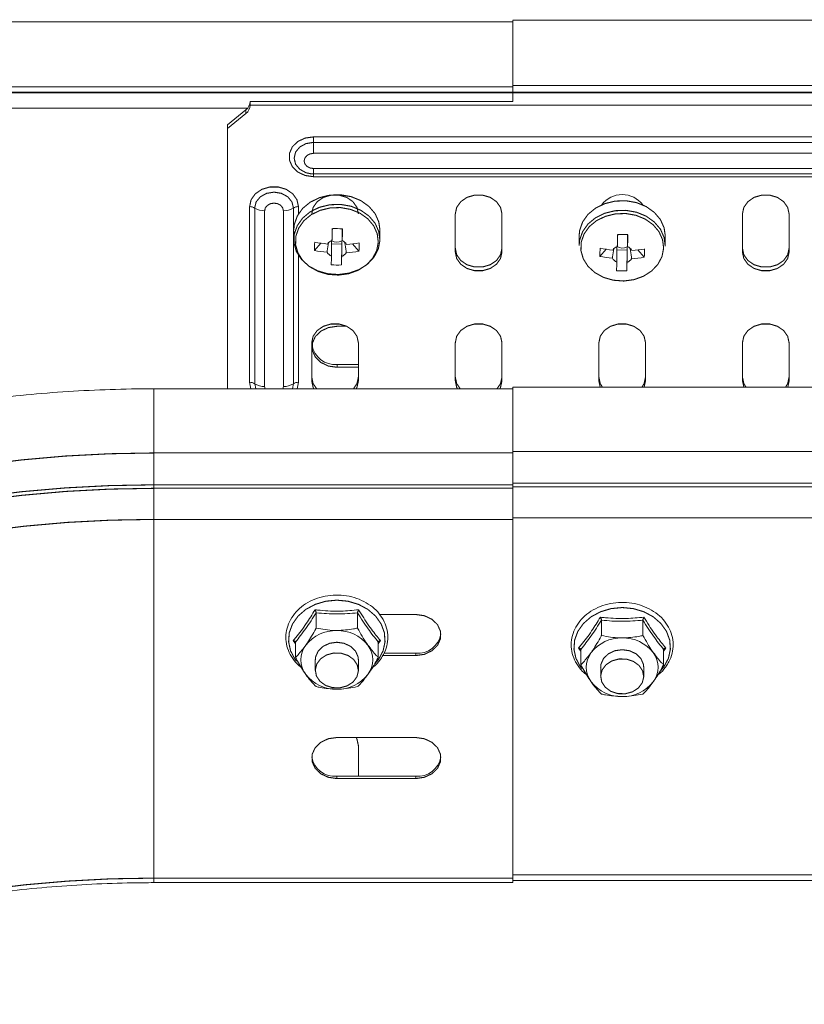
# Model space of a CAD drawing. Header units: millimetres. Extents: x 297 to 1585, y -1468 to 580.
# Tile 8 of 30: x 668 to 777, y -857 to -720. Entities that reach past the tile are written whole.
import ezdxf

# ---------------------------------------------------------------- set-up
doc = ezdxf.new("R2010")
doc.units = ezdxf.units.MM
doc.linetypes.add('K5LT32768', pattern=[0])
doc.linetypes.add('K5LT32769', pattern=[0])

msp = doc.modelspace()

# ---------------------------------------------------------------- linework, layer by layer
at = {"color": 7, "linetype": 'K5LT32768', "lineweight": 15}
for p, q in [((736.38, -720.37), (605.84, -720.37)), ((1004.38, -720.16), (736.38, -720.16)), ((607.85, -729.47), (736.41, -729.47)), ((1004.38, -730.18), (736.38, -730.18)), ((736.38, -730.28), (736.38, -730.18)), ((736.41, -729.26), (1004.38, -729.26)), ((699.8, -731.5), (699.8, -732.02)), ((736.38, -731.5), (699.8, -731.5)), ((1004.38, -730.28), (736.38, -730.28)), ((696.63, -734.76), (699.21, -732.65)), ((699.21, -732.65), (699.21, -733.17)), ((883.46, -732.02), (699.8, -732.02)), ((696.63, -735.28), (699.21, -733.17)), ((696.63, -734.76), (696.63, -735.28)), ((696.63, -735.28), (696.63, -771.55)), ((708.63, -736.43), (874.63, -736.43)), ((708.63, -737.19), (874.63, -737.19)), ((874.63, -738.72), (708.63, -738.72)), ((708.63, -740.84), (874.63, -740.84)), ((708.63, -741.6), (708.35, -741.59)), ((874.63, -741.6), (708.63, -741.6)), ((874.63, -741.98), (708.63, -741.98)), ((699.73, -770.64), (699.73, -746.14)), ((700.43, -770.83), (700.43, -746.33)), ((705.83, -746.33), (705.83, -770.83)), ((701.82, -746.72), (701.82, -771.22)), ((704.43, -771.22), (704.43, -746.72)), ((728.38, -747.16), (728.38, -752.47)), ((734.88, -752.47), (734.88, -747.16)), ((768.38, -747.16), (768.38, -752.47)), ((774.88, -752.47), (774.88, -747.16)), ((712.61, -749.19), (712.62, -750.89)), ((717.88, -750.72), (717.88, -749.38)), ((705.88, -749.54), (705.88, -750.72)), ((745.63, -750.21), (745.63, -751.55)), ((752.36, -750.01), (752.37, -751.72)), ((757.63, -751.55), (757.63, -750.21)), ((708.77, -752.26), (709.65, -751.25)), ((711.14, -750.9), (711.13, -753.05)), ((711.13, -751.35), (712.55, -751.38)), ((712.51, -754.28), (712.55, -751.38)), ((712.55, -753.08), (712.56, -750.93)), ((712.56, -750.93), (712.55, -751.38)), ((714.95, -752.38), (714.07, -751.35)), ((748.52, -753.09), (749.4, -752.08)), ((750.89, -751.73), (750.88, -753.88)), ((750.88, -752.18), (752.3, -752.21)), ((752.3, -753.91), (752.31, -751.75)), ((752.31, -751.75), (752.3, -752.21)), ((754.7, -753.21), (753.82, -752.18)), ((752.26, -755.11), (752.3, -752.21)), ((713.27, -762.83), (711.91, -762.83)), ((708.38, -765.13), (708.38, -770.43)), ((714.88, -770.43), (714.88, -765.13)), ((728.38, -765.13), (728.38, -770.43)), ((734.88, -770.43), (734.88, -765.13)), ((748.38, -765.13), (748.38, -770.43)), ((754.88, -770.43), (754.88, -765.13)), ((768.38, -765.13), (768.38, -770.43)), ((774.88, -770.43), (774.88, -765.13)), ((711.91, -768.15), (711.91, -768.55)), ((714.88, -768.15), (711.91, -768.15)), ((711.91, -768.55), (714.88, -768.55)), ((1004.38, -771.34), (736.38, -771.34)), ((736.38, -771.34), (736.38, -771.55)), ((748.38, -770.43), (748.57, -771.34)), ((754.68, -771.34), (754.88, -770.43)), ((768.38, -770.43), (768.57, -771.34)), ((774.68, -771.34), (774.88, -770.43)), ((736.38, -771.55), (686.38, -771.55)), ((686.38, -780.49), (736.38, -780.49)), ((1004.38, -780.28), (736.38, -780.28)), ((686.38, -785.42), (686.38, -784.93)), ((686.38, -784.93), (736.38, -784.93)), ((1004.38, -784.72), (736.38, -784.72)), ((736.38, -784.72), (736.38, -785.22)), ((686.38, -785.42), (736.38, -785.42)), ((1004.38, -785.22), (736.38, -785.22)), ((686.38, -839.76), (686.38, -789.75)), ((686.38, -789.75), (736.38, -789.75)), ((1004.38, -789.55), (736.38, -789.55)), ((736.38, -789.55), (736.38, -839.31)), ((708.99, -802.78), (708.99, -804.9)), ((714.76, -802.78), (714.76, -804.9)), ((722.88, -803.01), (717.82, -803.01)), ((748.74, -803.81), (748.74, -805.94)), ((754.51, -803.81), (754.51, -805.94)), ((706.1, -807.09), (705.81, -806.64)), ((706.1, -806.86), (706.1, -808.99)), ((717.94, -806.64), (717.65, -807.11)), ((717.65, -806.86), (717.65, -808.99)), ((722.88, -808.41), (718.44, -808.41)), ((722.88, -808.41), (722.88, -808.73)), ((745.85, -808.12), (745.56, -807.68)), ((745.85, -807.89), (745.85, -810.02)), ((757.69, -807.68), (757.4, -808.14)), ((757.4, -807.89), (757.4, -810.02)), ((708.88, -809.33), (708.88, -810.81)), ((714.88, -810.81), (714.88, -809.33)), ((718.28, -808.73), (722.88, -808.73)), ((748.63, -810.37), (748.63, -811.64)), ((754.63, -811.64), (754.63, -810.37)), ((722.88, -820.16), (711.88, -820.16)), ((714.88, -821.3), (714.88, -825.56)), ((711.88, -825.56), (711.88, -825.88)), ((722.88, -825.56), (711.88, -825.56)), ((711.88, -825.88), (722.88, -825.88)), ((722.88, -825.56), (722.88, -825.88)), ((686.38, -839.76), (736.38, -839.76)), ((1004.38, -839.31), (736.38, -839.31)), ((686.38, -840.39), (736.38, -840.39)), ((736.38, -840.07), (1004.38, -840.07))]:
    msp.add_line(p, q, dxfattribs=at)
at = {"color": 8, "linetype": 'K5LT32769', "lineweight": 15, "true_color": 0x808080}
for p, q in [((605.86, -730.19), (736.38, -730.19)), ((605.7, -730.29), (736.38, -730.29)), ((604.7, -732.43), (699.44, -732.43)), ((706.53, -746.14), (706.53, -747.16)), ((706.53, -752.94), (706.53, -770.64)), ((699.91, -771.55), (699.73, -770.64)), ((700.57, -771.55), (700.43, -770.83)), ((701.82, -771.22), (701.89, -771.55)), ((704.36, -771.55), (704.43, -771.22)), ((705.83, -770.83), (705.68, -771.55)), ((706.53, -770.64), (706.34, -771.55))]:
    msp.add_line(p, q, dxfattribs=at)
at = {"color": 7, "linetype": 'K5LT32768', "const_width": 0.15}
for points in [[(736.38, -720.16), (736.38, -720.17), (736.38, -720.44), (736.38, -721.06), (736.38, -721.97), (736.38, -723.11), (736.38, -724.37), (736.38, -725.66), (736.38, -726.88), (736.38, -727.92), (736.38, -728.7), (736.38, -729.08)], [(736.38, -730.18), (736.38, -729.93), (736.38, -729.53), (736.38, -729.47)], [(736.38, -731.5), (736.38, -731.28), (736.38, -731), (736.38, -730.76), (736.38, -730.55), (736.38, -730.39), (736.38, -730.28)], [(736.41, -729.47), (736.41, -729.47), (736.41, -729.27), (736.41, -729.08)], [(708.63, -741.98), (707.46, -741.81), (706.44, -741.33), (705.68, -740.59), (705.28, -739.68), (705.28, -738.72), (705.68, -737.81), (706.44, -737.07), (707.46, -736.59), (708.63, -736.43)], [(708.63, -736.43), (708.63, -736.51), (708.63, -736.6), (708.63, -736.69), (708.63, -736.79), (708.63, -736.89), (708.63, -736.99), (708.63, -737.09), (708.63, -737.19)], [(708.63, -737.19), (708.63, -737.38), (708.63, -737.58), (708.63, -737.78), (708.63, -737.98), (708.63, -738.18), (708.63, -738.37), (708.63, -738.55), (708.63, -738.72)], [(708.63, -738.72), (708.13, -738.8), (707.71, -739.03), (707.42, -739.37), (707.32, -739.78), (707.42, -740.19), (707.71, -740.53), (708.13, -740.76), (708.63, -740.84)], [(708.63, -741.6), (708.63, -741.58), (708.63, -741.53), (708.63, -741.46), (708.63, -741.37), (708.63, -741.27), (708.63, -741.14), (708.63, -741), (708.63, -740.84)], [(708.63, -741.6), (708.63, -741.61), (708.63, -741.63), (708.63, -741.67), (708.63, -741.71), (708.63, -741.77), (708.63, -741.83), (708.63, -741.9), (708.63, -741.98)], [(699.73, -746.14), (699.93, -745.19), (700.52, -744.36), (701.43, -743.74), (702.54, -743.41), (703.72, -743.41), (704.83, -743.74), (705.73, -744.36), (706.32, -745.19), (706.53, -746.14)], [(700.43, -746.33), (700.63, -745.49), (701.22, -744.78), (702.09, -744.3), (703.13, -744.13), (704.16, -744.3), (705.04, -744.78), (705.62, -745.49), (705.83, -746.33)], [(717.88, -749.38), (717.72, -748.28), (717.21, -747.13), (716.35, -746.12), (715.22, -745.31), (713.87, -744.76), (712.4, -744.5), (710.9, -744.55), (709.46, -744.9), (708.17, -745.53), (707.11, -746.4), (706.36, -747.47), (705.95, -748.65), (705.88, -749.38)], [(714.88, -747.16), (714.68, -746.26), (714.12, -745.46), (713.25, -744.86), (712.19, -744.55), (711.06, -744.55), (710, -744.86), (709.14, -745.46), (708.57, -746.26), (708.38, -747.16)], [(734.88, -747.16), (734.68, -746.26), (734.12, -745.46), (733.25, -744.86), (732.19, -744.55), (731.06, -744.55), (730, -744.86), (729.14, -745.46), (728.57, -746.26), (728.38, -747.16)], [(757.63, -750.21), (757.47, -749.11), (756.96, -747.96), (756.1, -746.95), (754.97, -746.14), (753.62, -745.59), (752.15, -745.33), (750.65, -745.38), (749.21, -745.73), (747.92, -746.36), (746.86, -747.23), (746.11, -748.29), (745.7, -749.48), (745.63, -750.21)], [(774.88, -747.16), (774.68, -746.26), (774.12, -745.46), (773.25, -744.86), (772.19, -744.55), (771.06, -744.55), (770, -744.86), (769.14, -745.46), (768.57, -746.26), (768.38, -747.16)], [(704.43, -746.72), (704.33, -746.31), (704.05, -745.97), (703.63, -745.74), (703.13, -745.66), (702.63, -745.74), (702.21, -745.97), (701.92, -746.31), (701.82, -746.72)], [(717.88, -750.85), (717.72, -749.63), (717.21, -748.47), (716.35, -747.46), (715.22, -746.66), (713.87, -746.1), (712.4, -745.84), (710.9, -745.89), (709.46, -746.24), (708.17, -746.87), (707.11, -747.75), (706.36, -748.81), (705.95, -749.99), (705.91, -751.22), (706.24, -752.41), (706.94, -753.5), (707.94, -754.42), (709.19, -755.1), (710.61, -755.51), (712.1, -755.62), (713.59, -755.42), (714.96, -754.93), (716.15, -754.17), (717.06, -753.19), (717.65, -752.06), (717.88, -750.85)], [(717.65, -751.1), (717.5, -749.92), (717, -748.81), (716.18, -747.84), (715.09, -747.06), (713.8, -746.54), (712.38, -746.28), (710.94, -746.33), (709.55, -746.67), (708.31, -747.27), (707.29, -748.11), (706.57, -749.14), (706.17, -750.27), (706.13, -751.45), (706.46, -752.6), (707.12, -753.65), (708.09, -754.53), (709.29, -755.19), (710.65, -755.59), (712.1, -755.69), (713.52, -755.5), (714.85, -755.02), (715.98, -754.29), (716.86, -753.35), (717.43, -752.27), (717.65, -751.1)], [(757.63, -751.68), (757.47, -750.46), (756.96, -749.3), (756.1, -748.29), (754.97, -747.48), (753.62, -746.93), (752.15, -746.67), (750.65, -746.72), (749.21, -747.07), (747.92, -747.7), (746.86, -748.58), (746.11, -749.64), (745.7, -750.82), (745.63, -751.55)], [(757.4, -751.93), (757.25, -750.75), (756.75, -749.64), (755.93, -748.67), (754.84, -747.89), (753.55, -747.36), (752.13, -747.11), (750.69, -747.16), (749.3, -747.5), (748.06, -748.1), (747.04, -748.94), (746.32, -749.96), (745.92, -751.1), (745.88, -752.28), (746.21, -753.43), (746.87, -754.48), (747.84, -755.36), (749.04, -756.02), (750.4, -756.41), (751.85, -756.52), (753.27, -756.33), (754.6, -755.85), (755.73, -755.12), (756.61, -754.18), (757.18, -753.09), (757.4, -751.93)], [(711.25, -749.2), (711.24, -749.42), (711.23, -749.63), (711.23, -749.84), (711.22, -750.05), (711.22, -750.26), (711.21, -750.46), (711.21, -750.66), (711.2, -750.87)], [(712.62, -750.89), (712.63, -750.69), (712.63, -750.49), (712.64, -750.28), (712.64, -750.08), (712.65, -749.87), (712.65, -749.66), (712.66, -749.44), (712.66, -749.23)], [(751, -750.03), (750.99, -750.24), (750.98, -750.46), (750.98, -750.67), (750.97, -750.88), (750.97, -751.09), (750.96, -751.29), (750.96, -751.49), (750.95, -751.69)], [(752.37, -751.72), (752.38, -751.52), (752.38, -751.32), (752.39, -751.11), (752.39, -750.91), (752.4, -750.7), (752.4, -750.49), (752.41, -750.27), (752.41, -750.06)], [(728.38, -751.95), (728.57, -752.86), (729.14, -753.66), (730, -754.25), (731.06, -754.56), (732.19, -754.56), (733.25, -754.25), (734.12, -753.66), (734.68, -752.86), (734.88, -751.95)], [(768.38, -751.95), (768.57, -752.86), (769.14, -753.66), (770, -754.25), (771.06, -754.56), (772.19, -754.56), (773.25, -754.25), (774.12, -753.66), (774.68, -752.86), (774.88, -751.95)], [(728.38, -752.47), (728.57, -753.38), (729.14, -754.18), (730, -754.77), (731.06, -755.08), (732.19, -755.08), (733.25, -754.77), (734.12, -754.18), (734.68, -753.38), (734.88, -752.47)], [(768.38, -752.47), (768.57, -753.38), (769.14, -754.18), (770, -754.77), (771.06, -755.08), (772.19, -755.08), (773.25, -754.77), (774.12, -754.18), (774.68, -753.38), (774.88, -752.47)], [(714.88, -765.13), (714.68, -764.22), (714.12, -763.42), (713.25, -762.83), (712.19, -762.51), (711.06, -762.51), (710, -762.83), (709.14, -763.42), (708.57, -764.22), (708.38, -765.13)], [(711.91, -762.83), (710.71, -763.01), (709.66, -763.5), (708.88, -764.26), (708.46, -765.2), (708.46, -766.19), (708.88, -767.12), (709.66, -767.88), (710.71, -768.38), (711.91, -768.55)], [(734.88, -765.13), (734.68, -764.22), (734.12, -763.42), (733.25, -762.83), (732.19, -762.51), (731.06, -762.51), (730, -762.83), (729.14, -763.42), (728.57, -764.22), (728.38, -765.13)], [(754.88, -765.13), (754.68, -764.22), (754.12, -763.42), (753.25, -762.83), (752.19, -762.51), (751.06, -762.51), (750, -762.83), (749.14, -763.42), (748.57, -764.22), (748.38, -765.13)], [(774.88, -765.13), (774.68, -764.22), (774.12, -763.42), (773.25, -762.83), (772.19, -762.51), (771.06, -762.51), (770, -762.83), (769.14, -763.42), (768.57, -764.22), (768.38, -765.13)], [(708.38, -769.91), (708.57, -770.82), (709.07, -771.55)], [(714.19, -771.55), (714.68, -770.82), (714.88, -769.91)], [(728.38, -769.91), (728.57, -770.82), (729.07, -771.55)], [(734.19, -771.55), (734.68, -770.82), (734.88, -769.91)], [(748.38, -769.91), (748.57, -770.82), (748.89, -771.34)], [(754.37, -771.34), (754.68, -770.82), (754.88, -769.91)], [(768.38, -769.91), (768.57, -770.82), (768.89, -771.34)], [(774.37, -771.34), (774.68, -770.82), (774.88, -769.91)], [(708.38, -770.43), (708.57, -771.34), (708.68, -771.55)], [(714.58, -771.55), (714.68, -771.34), (714.88, -770.43)], [(728.38, -770.43), (728.57, -771.34), (728.68, -771.55)], [(734.58, -771.55), (734.68, -771.34), (734.88, -770.43)], [(736.38, -780.49), (736.38, -779.99), (736.38, -779.19), (736.38, -778.14), (736.38, -776.94), (736.38, -775.67), (736.38, -774.43), (736.38, -773.32), (736.38, -772.43), (736.38, -771.83), (736.38, -771.56), (736.38, -771.55)], [(614.13, -797.77), (618.62, -795.32), (623.37, -793.04), (628.34, -790.93), (633.52, -789), (638.89, -787.25), (644.44, -785.69), (650.15, -784.32), (655.98, -783.16), (661.93, -782.21), (667.96, -781.46), (674.06, -780.92), (680.21, -780.6), (686.38, -780.49)], [(686.38, -784.93), (686.38, -784.21), (686.38, -783.49), (686.38, -782.8), (686.38, -782.16), (686.38, -781.59), (686.38, -781.11), (686.38, -780.74), (686.38, -780.49)], [(736.38, -780.5), (736.38, -780.54), (736.38, -780.91), (736.38, -781.38), (736.38, -781.95), (736.38, -782.59), (736.38, -783.28), (736.38, -784), (736.38, -784.72)], [(614.26, -802.18), (618.74, -799.74), (623.48, -797.46), (628.44, -795.35), (633.61, -793.42), (638.98, -791.67), (644.52, -790.12), (650.21, -788.76), (656.03, -787.6), (661.97, -786.64), (667.99, -785.89), (674.08, -785.36), (680.22, -785.04), (686.38, -784.93)], [(614.5, -802.61), (618.97, -800.18), (623.69, -797.91), (628.63, -795.81), (633.79, -793.89), (639.14, -792.15), (644.66, -790.59), (650.33, -789.24), (656.14, -788.08), (662.05, -787.13), (668.05, -786.39), (674.12, -785.85), (680.24, -785.53), (686.38, -785.42)], [(686.38, -789.75), (686.38, -789.27), (686.38, -788.76), (686.38, -788.23), (686.38, -787.69), (686.38, -787.13), (686.38, -786.56), (686.38, -785.99), (686.38, -785.42)], [(736.38, -785.22), (736.38, -785.79), (736.38, -786.35), (736.38, -786.92), (736.38, -787.48), (736.38, -788.03), (736.38, -788.56), (736.38, -789.07), (736.38, -789.55)], [(615.67, -806.66), (620.07, -804.27), (624.71, -802.04), (629.57, -799.97), (634.64, -798.08), (639.9, -796.36), (645.34, -794.84), (650.92, -793.5), (656.63, -792.37), (662.45, -791.43), (668.35, -790.7), (674.32, -790.17), (680.34, -789.86), (686.38, -789.75)], [(722.88, -808.73), (724.07, -808.56), (725.13, -808.06), (725.91, -807.3), (726.32, -806.37), (726.32, -805.37), (725.91, -804.44), (725.13, -803.68), (724.07, -803.18), (722.88, -803.01)], [(714.88, -809.33), (714.83, -808.91), (714.48, -808.11), (713.81, -807.46), (712.9, -807.03), (711.88, -806.88), (710.85, -807.03), (709.95, -807.46), (709.28, -808.11), (708.92, -808.91), (708.88, -809.33)], [(708.88, -810.74), (709.08, -809.91), (709.63, -809.18), (710.44, -808.65), (711.43, -808.38), (712.47, -808.41), (713.44, -808.72), (714.22, -809.28), (714.72, -810.03), (714.88, -810.87), (714.67, -811.7), (714.13, -812.43), (713.31, -812.96), (712.32, -813.23), (711.28, -813.21), (710.31, -812.9), (709.53, -812.33), (709.03, -811.59), (708.88, -810.74)], [(754.63, -810.37), (754.58, -809.94), (754.23, -809.14), (753.56, -808.49), (752.65, -808.06), (751.63, -807.92), (750.6, -808.06), (749.7, -808.49), (749.03, -809.14), (748.67, -809.94), (748.63, -810.37)], [(748.63, -811.57), (748.83, -810.74), (749.38, -810.01), (750.19, -809.48), (751.18, -809.21), (752.22, -809.23), (753.19, -809.55), (753.97, -810.11), (754.47, -810.86), (754.63, -811.7), (754.42, -812.53), (753.88, -813.26), (753.06, -813.79), (752.07, -814.06), (751.03, -814.04), (750.06, -813.73), (749.28, -813.16), (748.78, -812.42), (748.63, -811.57)], [(711.88, -820.16), (710.68, -820.33), (709.63, -820.83), (708.85, -821.59), (708.43, -822.52), (708.43, -823.51), (708.85, -824.45), (709.63, -825.21), (710.68, -825.7), (711.88, -825.88)], [(714.56, -820.16), (714.68, -820.39), (714.88, -821.3)], [(722.88, -825.88), (724.07, -825.7), (725.13, -825.21), (725.91, -824.45), (726.32, -823.51), (726.32, -822.52), (725.91, -821.59), (725.13, -820.83), (724.07, -820.33), (722.88, -820.16)], [(615.67, -856.66), (620.07, -854.27), (624.71, -852.04), (629.57, -849.98), (634.64, -848.08), (639.9, -846.37), (645.34, -844.84), (650.92, -843.51), (656.63, -842.37), (662.45, -841.43), (668.35, -840.7), (674.32, -840.18), (680.34, -839.86), (686.38, -839.76)], [(736.38, -839.31), (736.38, -839.57), (736.38, -839.76)], [(736.38, -840.39), (736.38, -840.37), (736.38, -840.29), (736.38, -840.16), (736.38, -839.98), (736.38, -839.76)]]:
    msp.add_lwpolyline(points, dxfattribs=at)
at = {"color": 8, "linetype": 'K5LT32769', "true_color": 0x808080, "const_width": 0.15}
for points in [[(708.35, -741.59), (707.59, -741.43), (706.72, -740.95), (706.13, -740.24), (705.93, -739.39), (706.13, -738.55), (706.72, -737.83), (707.59, -737.36), (708.63, -737.19)], [(686.38, -780.49), (686.38, -779.99), (686.38, -779.19), (686.38, -778.14), (686.38, -776.94), (686.38, -775.67), (686.38, -774.43), (686.38, -773.32), (686.38, -772.43), (686.38, -771.83), (686.38, -771.56), (686.38, -771.55)], [(717.21, -809.85), (717.7, -809.25), (718.32, -808.08), (718.59, -806.82), (718.5, -805.55), (718.05, -804.33), (717.27, -803.23), (716.2, -802.3), (714.9, -801.6), (713.43, -801.16), (711.88, -801.01), (710.33, -801.16), (708.86, -801.6), (707.55, -802.3), (706.48, -803.23), (705.7, -804.33), (705.25, -805.55), (705.16, -806.82), (705.43, -808.08), (706.05, -809.25), (706.26, -809.52)], [(756.96, -810.89), (757.45, -810.28), (758.07, -809.11), (758.34, -807.86), (758.25, -806.58), (757.8, -805.36), (757.02, -804.26), (755.95, -803.33), (754.65, -802.63), (753.18, -802.19), (751.63, -802.04), (750.08, -802.19), (748.61, -802.63), (747.3, -803.33), (746.23, -804.26), (745.45, -805.36), (745, -806.58), (744.91, -807.86), (745.18, -809.11), (745.8, -810.28), (746.01, -810.55)], [(686.38, -840.39), (686.38, -840.37), (686.38, -840.29), (686.38, -840.16), (686.38, -839.98), (686.38, -839.76)]]:
    msp.add_lwpolyline(points, dxfattribs=at)
at = {"color": 7, "linetype": 'K5LT32768', "lineweight": 15}
for centre, radius, start, end in [((698.3, -731.46), 1.5, 307.5506, 358.6538), ((698.3, -731.98), 1.5, 307.551, 358.6537), ((751.63, -748.03), 3.56, 36.5522, 143.4478), ((699.76, -747.38), 1.23, 57.5262, 91.6989), ((701.75, -744.25), 2.47, 237.526, 271.699), ((704.5, -744.25), 2.47, 268.301, 302.4737), ((706.49, -747.38), 1.23, 88.3011, 122.4743), ((713.29, -684.27), 64.96, 268.1993, 269.4515), ((753.04, -685.06), 65, 268.2001, 269.4517), ((724.07, -752.15), 15.31, 176.0685, 180.4105), ((712.17, -734.91), 16.53, 258.2486, 264.4015), ((711.72, -752.2), 1.43, 111.2762, 144.3857), ((711.88, -749.57), 1.52, 240.9292, 296.7228), ((712.06, -752.16), 1.39, 32.4691, 66.2333), ((712.31, -735.17), 16.27, 273.258, 279.4763), ((700.73, -751.37), 14.26, 355.9087, 0.5697), ((763.83, -752.98), 15.31, 176.0689, 180.4101), ((751.92, -735.74), 16.54, 258.2492, 264.4002), ((751.47, -753.03), 1.43, 111.277, 144.3862), ((751.63, -750.4), 1.52, 240.9291, 296.7229), ((751.81, -752.99), 1.39, 32.4702, 66.2321), ((752.06, -736.01), 16.27, 273.2576, 279.4767), ((740.48, -752.19), 14.26, 355.9088, 0.5697), ((712.13, -736.07), 16.53, 258.2477, 264.4018), ((711.69, -751.78), 1.39, 212.4684, 246.2339), ((507.35, -746.18), 203.9, 357.7313, 358.0689), ((508.79, -746.21), 203.88, 357.7312, 358.0689), ((712.03, -751.75), 1.43, 291.2762, 324.3858), ((712.27, -736.33), 16.27, 273.2581, 279.477), ((751.88, -736.9), 16.53, 258.2477, 264.4018), ((751.44, -752.61), 1.39, 212.4685, 246.2339), ((751.78, -752.58), 1.43, 291.2774, 324.3853), ((752.02, -737.16), 16.28, 273.2587, 279.4757), ((712.03, -743.06), 11.23, 265.2, 272.452), ((547.12, -747.01), 203.88, 357.7312, 358.0689), ((547.79, -747.01), 204.63, 357.7316, 358.068), ((751.78, -743.89), 11.23, 265.2, 272.452), ((711.58, -764.96), 3.2, 189.5189, 275.9593), ((699.76, -771.87), 1.23, 57.5262, 91.6989), ((701.75, -768.75), 2.47, 237.526, 271.699), ((704.5, -768.75), 2.47, 268.3009, 302.4742), ((706.49, -771.87), 1.23, 88.3013, 122.4735), ((711.72, -810.53), 5.28, 88.2942, 142.187), ((712.03, -810.53), 5.28, 37.8131, 91.7057), ((723.17, -805.17), 3.25, 264.8884, 350.4749), ((751.47, -811.56), 5.28, 88.2943, 142.1868), ((751.78, -811.56), 5.28, 37.8132, 91.7056), ((710.34, -809.33), 3.46, 143.8508, 216.1492), ((713.41, -809.33), 3.46, 323.8509, 36.1491), ((750.09, -810.37), 3.46, 143.8509, 216.1491), ((753.16, -810.37), 3.46, 323.8512, 36.1488), ((711.72, -808.14), 5.28, 217.8129, 271.7059), ((712.03, -808.14), 5.28, 268.2942, 322.187), ((751.47, -809.17), 5.28, 217.8131, 271.7057), ((751.78, -809.17), 5.28, 268.2942, 322.187), ((711.54, -822.38), 3.19, 188.601, 276.0357), ((723.17, -822.32), 3.25, 264.8885, 350.475)]:
    msp.add_arc(centre, radius, start, end, dxfattribs=at)
for points, knots in [([(710.52, -752.52), (710.53, -752.45), (710.59, -752.01), (710.66, -751.56), (710.71, -751.19)], [0, 0, 0, 0, 0.162336, 1, 1, 1, 1]), ([(713, -751.18), (713.06, -751.57), (713.12, -752.04), (713.19, -752.51), (713.2, -752.58)], [0, 0, 0, 0, 0.844182, 1, 1, 1, 1]), ([(750.27, -753.35), (750.28, -753.28), (750.34, -752.83), (750.41, -752.39), (750.46, -752.02)], [0, 0, 0, 0, 0.162336, 1, 1, 1, 1]), ([(752.75, -752.01), (752.81, -752.4), (752.87, -752.87), (752.94, -753.33), (752.95, -753.41)], [0, 0, 0, 0, 0.844182, 1, 1, 1, 1]), ([(686.38, -771.55), (685.34, -771.55), (682.34, -771.57), (677.37, -771.73), (671.51, -772.11), (665.68, -772.67), (659.92, -773.41), (654.23, -774.33), (648.62, -775.43), (643.13, -776.71), (637.75, -778.16), (632.52, -779.78), (627.43, -781.56), (622.51, -783.51), (617.77, -785.62), (613.38, -787.78), (610.66, -789.31), (609.38, -790.02)], [0, 0, 0, 0, 0.036559, 0.10576, 0.174972, 0.244194, 0.313431, 0.382689, 0.451971, 0.521283, 0.590629, 0.660014, 0.72944, 0.798911, 0.868427, 0.937988, 1, 1, 1, 1]), ([(718, -809.19), (718.13, -808.99), (718.5, -808.42), (718.88, -807.4), (719.03, -806.14), (718.86, -804.89), (718.37, -803.71), (717.61, -802.63), (716.58, -801.72), (715.35, -801), (713.97, -800.51), (712.48, -800.27), (710.97, -800.3), (709.5, -800.59), (708.12, -801.13), (706.92, -801.91), (705.94, -802.88), (705.23, -804), (704.82, -805.22), (704.73, -806.48), (704.96, -807.73), (705.51, -808.89), (706.18, -809.8), (706.74, -810.24), (706.94, -810.4)], [0, 0, 0, 0, 0.025918, 0.073265, 0.120401, 0.167277, 0.214076, 0.261011, 0.30822, 0.355701, 0.403372, 0.451158, 0.499014, 0.546924, 0.594881, 0.642855, 0.690776, 0.73852, 0.785953, 0.83303, 0.879881, 0.926688, 0.973667, 1, 1, 1, 1]), ([(757.75, -810.22), (757.88, -810.02), (758.25, -809.46), (758.63, -808.43), (758.78, -807.17), (758.61, -805.92), (758.12, -804.74), (757.36, -803.66), (756.33, -802.75), (755.1, -802.03), (753.72, -801.54), (752.23, -801.3), (750.72, -801.33), (749.25, -801.62), (747.87, -802.16), (746.67, -802.94), (745.69, -803.91), (744.98, -805.03), (744.57, -806.25), (744.48, -807.51), (744.71, -808.76), (745.26, -809.92), (745.93, -810.83), (746.49, -811.27), (746.69, -811.43)], [0, 0, 0, 0, 0.025917, 0.073265, 0.120401, 0.167277, 0.214076, 0.261011, 0.30822, 0.3557, 0.403372, 0.451158, 0.499014, 0.546924, 0.59488, 0.642855, 0.690776, 0.73852, 0.785952, 0.83303, 0.879881, 0.926688, 0.973667, 1, 1, 1, 1]), ([(705.81, -806.64), (705.93, -806.5), (706.53, -805.79), (707.56, -804.43), (708.44, -803.01), (708.84, -802.35)], [0, 0, 0, 0, 0.118083, 0.592258, 1, 1, 1, 1]), ([(708.99, -802.78), (708.52, -803.52), (707.55, -805.04), (706.59, -806.25), (706.1, -806.86)], [0, 0, 0, 0, 0.492148, 1, 1, 1, 1]), ([(708.84, -802.35), (709.08, -802.38), (710.27, -802.51), (712.31, -802.6), (714.09, -802.43), (714.91, -802.35)], [0, 0, 0, 0, 0.118082, 0.592257, 1, 1, 1, 1]), ([(708.84, -802.35), (708.84, -802.36), (708.87, -802.39), (708.91, -802.48), (708.95, -802.59), (708.98, -802.7), (708.99, -802.75), (708.99, -802.78)], [0, 0, 0, 0, 0.007922, 0.267534, 0.528595, 0.763814, 1, 1, 1, 1]), ([(714.76, -802.78), (713.82, -802.85), (711.89, -803.01), (709.97, -802.86), (708.99, -802.78)], [0, 0, 0, 0, 0.492148, 1, 1, 1, 1]), ([(714.91, -802.35), (714.91, -802.36), (714.89, -802.39), (714.85, -802.48), (714.8, -802.59), (714.77, -802.7), (714.77, -802.75), (714.76, -802.78)], [0, 0, 0, 0, 0.007932, 0.267554, 0.528616, 0.763823, 1, 1, 1, 1]), ([(717.65, -806.86), (717.18, -806.27), (716.22, -805.06), (715.25, -803.55), (714.76, -802.78)], [0, 0, 0, 0, 0.492148, 1, 1, 1, 1]), ([(714.91, -802.35), (715.03, -802.55), (715.61, -803.51), (716.63, -805.05), (717.53, -806.14), (717.94, -806.64)], [0, 0, 0, 0, 0.118083, 0.592259, 1, 1, 1, 1]), ([(745.56, -807.68), (745.68, -807.53), (746.28, -806.82), (747.31, -805.46), (748.19, -804.04), (748.59, -803.39)], [0, 0, 0, 0, 0.118084, 0.59226, 1, 1, 1, 1]), ([(748.74, -803.81), (748.27, -804.55), (747.3, -806.07), (746.34, -807.28), (745.85, -807.89)], [0, 0, 0, 0, 0.492148, 1, 1, 1, 1]), ([(748.59, -803.39), (748.83, -803.41), (750.02, -803.54), (752.06, -803.63), (753.84, -803.46), (754.66, -803.39)], [0, 0, 0, 0, 0.118084, 0.592259, 1, 1, 1, 1]), ([(748.59, -803.39), (748.59, -803.39), (748.62, -803.43), (748.66, -803.51), (748.7, -803.62), (748.73, -803.73), (748.74, -803.78), (748.74, -803.81)], [0, 0, 0, 0, 0.007915, 0.26753, 0.528595, 0.763816, 1, 1, 1, 1]), ([(754.51, -803.81), (753.57, -803.88), (751.64, -804.04), (749.72, -803.89), (748.74, -803.81)], [0, 0, 0, 0, 0.492147, 1, 1, 1, 1]), ([(754.66, -803.39), (754.66, -803.39), (754.64, -803.43), (754.6, -803.51), (754.55, -803.62), (754.52, -803.73), (754.52, -803.78), (754.51, -803.81)], [0, 0, 0, 0, 0.007901, 0.26753, 0.528598, 0.763817, 1, 1, 1, 1]), ([(757.4, -807.89), (756.93, -807.3), (755.97, -806.09), (755, -804.58), (754.51, -803.81)], [0, 0, 0, 0, 0.492148, 1, 1, 1, 1]), ([(754.66, -803.39), (754.78, -803.58), (755.36, -804.54), (756.38, -806.08), (757.28, -807.17), (757.69, -807.68)], [0, 0, 0, 0, 0.118082, 0.592259, 1, 1, 1, 1]), ([(707.55, -807.29), (707.62, -807.19), (708.1, -806.5), (708.58, -805.66), (708.97, -804.93), (708.99, -804.9)], [0, 0, 0, 0, 0.148485, 0.965571, 1, 1, 1, 1]), ([(708.99, -804.9), (709.84, -805.06), (710.79, -805.24), (711.77, -805.25), (711.88, -805.25)], [0, 0, 0, 0, 0.896037, 1, 1, 1, 1]), ([(711.88, -805.25), (712.67, -805.2), (713.66, -805.15), (714.58, -804.94), (714.76, -804.9)], [0, 0, 0, 0, 0.801462, 1, 1, 1, 1]), ([(714.76, -804.9), (715.19, -805.67), (715.66, -806.51), (716.16, -807.22), (716.21, -807.29)], [0, 0, 0, 0, 0.896036, 1, 1, 1, 1]), ([(705.81, -806.64), (705.81, -806.64), (705.85, -806.65), (705.93, -806.68), (706.03, -806.73), (706.09, -806.79), (706.1, -806.84), (706.1, -806.86)], [0, 0, 0, 0, 0.007911, 0.267527, 0.528602, 0.763809, 1, 1, 1, 1]), ([(717.65, -806.86), (717.66, -806.84), (717.66, -806.79), (717.73, -806.73), (717.82, -806.68), (717.9, -806.65), (717.94, -806.64), (717.94, -806.64)], [0, 0, 0, 0, 0.23617, 0.471393, 0.732453, 0.992063, 1, 1, 1, 1]), ([(747.3, -808.32), (747.37, -808.22), (747.85, -807.53), (748.33, -806.69), (748.72, -805.97), (748.74, -805.94)], [0, 0, 0, 0, 0.148484, 0.965572, 1, 1, 1, 1]), ([(748.74, -805.94), (749.59, -806.1), (750.54, -806.27), (751.52, -806.28), (751.63, -806.28)], [0, 0, 0, 0, 0.896038, 1, 1, 1, 1]), ([(751.63, -806.28), (752.42, -806.24), (753.41, -806.18), (754.33, -805.98), (754.51, -805.94)], [0, 0, 0, 0, 0.801463, 1, 1, 1, 1]), ([(754.51, -805.94), (754.94, -806.7), (755.41, -807.55), (755.91, -808.25), (755.96, -808.32)], [0, 0, 0, 0, 0.896036, 1, 1, 1, 1]), ([(706.1, -808.99), (706.23, -808.87), (706.69, -808.41), (707.18, -807.77), (707.55, -807.29)], [0, 0, 0, 0, 0.263254, 1, 1, 1, 1]), ([(716.21, -807.29), (716.6, -807.81), (717.1, -808.45), (717.56, -808.9), (717.65, -808.99)], [0, 0, 0, 0, 0.801464, 1, 1, 1, 1]), ([(745.56, -807.68), (745.56, -807.68), (745.6, -807.68), (745.68, -807.71), (745.78, -807.76), (745.84, -807.82), (745.85, -807.87), (745.85, -807.89)], [0, 0, 0, 0, 0.007911, 0.267556, 0.528602, 0.763837, 1, 1, 1, 1]), ([(745.85, -810.02), (745.98, -809.9), (746.44, -809.44), (746.93, -808.8), (747.3, -808.32)], [0, 0, 0, 0, 0.263252, 1, 1, 1, 1]), ([(755.96, -808.32), (756.35, -808.84), (756.85, -809.48), (757.31, -809.93), (757.4, -810.02)], [0, 0, 0, 0, 0.801465, 1, 1, 1, 1]), ([(757.4, -807.89), (757.41, -807.87), (757.41, -807.82), (757.48, -807.76), (757.57, -807.71), (757.65, -807.68), (757.69, -807.68), (757.69, -807.68)], [0, 0, 0, 0, 0.236179, 0.471398, 0.732468, 0.992089, 1, 1, 1, 1]), ([(707.55, -811.38), (707.15, -810.77), (706.66, -810.01), (706.2, -809.16), (706.1, -808.99)], [0, 0, 0, 0, 0.80146, 1, 1, 1, 1]), ([(716.21, -811.38), (716.28, -811.27), (716.76, -810.59), (717.24, -809.74), (717.63, -809.02), (717.65, -808.99)], [0, 0, 0, 0, 0.148485, 0.965571, 1, 1, 1, 1]), ([(716.8, -810.43), (716.86, -810.38), (717.3, -810.09), (717.67, -809.65), (717.96, -809.25), (718, -809.19)], [0, 0, 0, 0, 0.129888, 0.872992, 1, 1, 1, 1]), ([(747.3, -812.41), (746.9, -811.8), (746.41, -811.04), (745.95, -810.19), (745.85, -810.02)], [0, 0, 0, 0, 0.80146, 1, 1, 1, 1]), ([(755.96, -812.41), (756.03, -812.3), (756.51, -811.62), (756.99, -810.78), (757.38, -810.05), (757.4, -810.02)], [0, 0, 0, 0, 0.148485, 0.965571, 1, 1, 1, 1]), ([(756.55, -811.46), (756.61, -811.42), (757.05, -811.12), (757.42, -810.68), (757.71, -810.28), (757.75, -810.22)], [0, 0, 0, 0, 0.129885, 0.872992, 1, 1, 1, 1]), ([(708.99, -813.07), (708.57, -812.63), (708.09, -812.14), (707.6, -811.45), (707.55, -811.38)], [0, 0, 0, 0, 0.896036, 1, 1, 1, 1]), ([(714.76, -813.07), (714.89, -812.95), (715.35, -812.5), (715.84, -811.85), (716.21, -811.38)], [0, 0, 0, 0, 0.263252, 1, 1, 1, 1]), ([(748.74, -814.1), (748.32, -813.66), (747.84, -813.17), (747.35, -812.48), (747.3, -812.41)], [0, 0, 0, 0, 0.896035, 1, 1, 1, 1]), ([(754.51, -814.1), (754.64, -813.98), (755.1, -813.53), (755.59, -812.88), (755.96, -812.41)], [0, 0, 0, 0, 0.263254, 1, 1, 1, 1]), ([(711.88, -813.42), (711.09, -813.37), (710.1, -813.31), (709.17, -813.11), (708.99, -813.07)], [0, 0, 0, 0, 0.801462, 1, 1, 1, 1]), ([(714.76, -813.07), (713.91, -813.23), (712.97, -813.41), (711.98, -813.42), (711.88, -813.42)], [0, 0, 0, 0, 0.896036, 1, 1, 1, 1]), ([(751.63, -814.45), (750.84, -814.4), (749.85, -814.34), (748.92, -814.14), (748.74, -814.1)], [0, 0, 0, 0, 0.801462, 1, 1, 1, 1]), ([(754.51, -814.1), (753.66, -814.26), (752.72, -814.44), (751.73, -814.45), (751.63, -814.45)], [0, 0, 0, 0, 0.896039, 1, 1, 1, 1]), ([(615.36, -857.35), (616.05, -856.96), (618.08, -855.81), (621.6, -854), (625.97, -851.99), (630.54, -850.12), (635.29, -848.4), (640.2, -846.84), (645.26, -845.43), (650.44, -844.19), (655.75, -843.12), (661.14, -842.22), (666.62, -841.49), (672.17, -840.94), (677.75, -840.58), (682.5, -840.41), (685.37, -840.4), (686.38, -840.39)], [0, 0, 0, 0, 0.037325, 0.108369, 0.179431, 0.250504, 0.321591, 0.392693, 0.463809, 0.534939, 0.606081, 0.677234, 0.748397, 0.819567, 0.890743, 0.961923, 1, 1, 1, 1])]:
    msp.add_open_spline(points, degree=3, knots=knots, dxfattribs=at)

doc.saveas('drawing.dxf')
